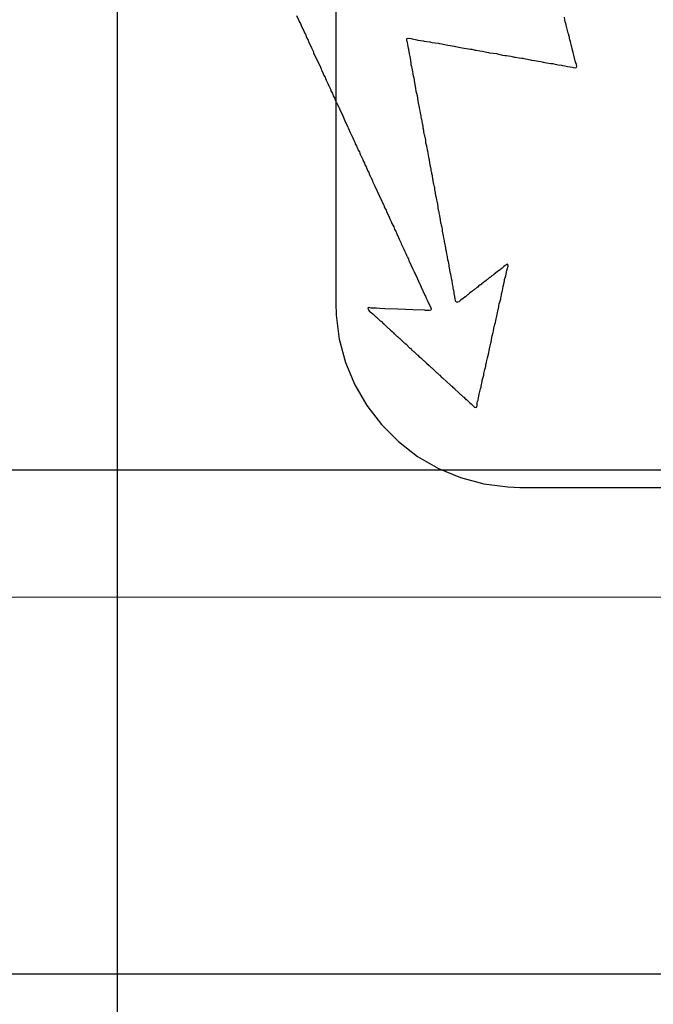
# Model space of a CAD drawing. Header units: inches. Extents: x 0 to 11.2, y -0.2 to 5.5.
# Tile 23 of 57: x 2.465 to 2.575, y 0.955 to 1.126. Entities that reach past the tile are written whole.
import ezdxf

# ---------------------------------------------------------------- set-up
doc = ezdxf.new("R2010")
doc.units = ezdxf.units.IN
doc.header["$MEASUREMENT"] = 0
for name, color, linetype in [('Bottom Layer', 5, 'Continuous'), ('Bottom Overlay', 54, 'Continuous'), ('Top Layer', 1, 'Continuous')]:
    doc.layers.add(name, color=color, linetype=linetype)

msp = doc.modelspace()

# ---------------------------------------------------------------- linework, layer by layer
at = {"layer": 'Bottom Layer'}
msp.add_line((2.482, 0.57513), (2.482, 1.247), dxfattribs=at)
at = {"layer": 'Bottom Overlay'}
for p, q in [((2.51319, 1.12701), (2.51354, 1.12625)), ((2.51354, 1.12625), (2.51365, 1.12597)), ((2.51365, 1.12597), (2.51385, 1.12563)), ((2.51385, 1.12563), (2.51405, 1.12508)), ((2.55989, 1.12625), (2.55985, 1.1267)), ((2.55998, 1.1259), (2.55989, 1.12625)), ((2.56009, 1.12561), (2.55998, 1.1259)), ((2.56022, 1.12508), (2.56009, 1.12561)), ((2.51405, 1.12508), (2.51438, 1.12444)), ((2.51438, 1.12444), (2.51449, 1.12415)), ((2.51449, 1.12415), (2.51456, 1.124)), ((2.51456, 1.124), (2.51474, 1.12373)), ((2.51474, 1.12373), (2.51494, 1.12318)), ((2.56031, 1.12464), (2.56022, 1.12508)), ((2.56049, 1.12393), (2.56031, 1.12464)), ((2.56058, 1.12371), (2.56049, 1.12393)), ((2.56062, 1.12353), (2.56058, 1.12371)), ((2.56069, 1.12324), (2.56062, 1.12353)), ((2.51494, 1.12318), (2.51518, 1.12271)), ((2.51518, 1.12271), (2.51527, 1.12249)), ((2.51527, 1.12249), (2.51538, 1.1222)), ((2.51538, 1.1222), (2.51567, 1.12165)), ((2.53236, 1.12276), (2.5324, 1.12293)), ((2.5324, 1.12258), (2.53236, 1.12276)), ((2.5324, 1.12293), (2.53247, 1.123)), ((2.53251, 1.12234), (2.5324, 1.12258)), ((2.53247, 1.123), (2.53264, 1.12304)), ((2.53256, 1.12189), (2.53251, 1.12234)), ((2.5326, 1.12167), (2.53256, 1.12189)), ((2.53264, 1.12304), (2.53317, 1.123)), ((2.53317, 1.123), (2.53331, 1.12296)), ((2.53331, 1.12296), (2.53362, 1.12291)), ((2.53362, 1.12291), (2.53391, 1.12285)), ((2.53391, 1.12285), (2.53415, 1.12278)), ((2.53415, 1.12278), (2.53433, 1.12273)), ((2.53433, 1.12273), (2.53526, 1.1226)), ((2.53526, 1.1226), (2.53543, 1.12256)), ((2.53543, 1.12256), (2.53585, 1.12249)), ((2.53585, 1.12249), (2.53638, 1.1224)), ((2.53638, 1.1224), (2.53656, 1.12236)), ((2.53656, 1.12236), (2.53678, 1.12231)), ((2.53678, 1.12231), (2.53731, 1.12223)), ((2.53731, 1.12223), (2.53791, 1.12216)), ((2.53791, 1.12216), (2.53809, 1.12211)), ((2.53809, 1.12211), (2.53851, 1.12205)), ((2.53851, 1.12205), (2.53873, 1.122)), ((2.53873, 1.122), (2.53926, 1.12187)), ((2.53926, 1.12187), (2.53953, 1.12183)), ((2.53953, 1.12183), (2.54068, 1.12165)), ((2.56073, 1.12307), (2.56069, 1.12324)), ((2.56078, 1.12276), (2.56073, 1.12307)), ((2.56087, 1.12245), (2.56078, 1.12276)), ((2.56093, 1.1222), (2.56087, 1.12245)), ((2.56102, 1.12198), (2.56093, 1.1222)), ((2.56109, 1.12169), (2.56102, 1.12198)), ((2.51567, 1.12165), (2.51578, 1.12136)), ((2.51578, 1.12136), (2.51602, 1.1209)), ((2.51602, 1.1209), (2.51611, 1.12068)), ((2.51611, 1.12068), (2.51615, 1.1205)), ((2.51615, 1.1205), (2.51655, 1.11966)), ((2.53267, 1.12125), (2.5326, 1.12167)), ((2.53271, 1.12107), (2.53267, 1.12125)), ((2.53284, 1.12032), (2.53271, 1.12107)), ((2.53291, 1.12008), (2.53284, 1.12032)), ((2.53295, 1.11986), (2.53291, 1.12008)), ((2.54068, 1.12165), (2.54086, 1.12161)), ((2.54086, 1.12161), (2.54174, 1.12143)), ((2.54174, 1.12143), (2.54201, 1.12138)), ((2.54201, 1.12138), (2.54347, 1.12116)), ((2.54347, 1.12116), (2.54369, 1.12112)), ((2.54369, 1.12112), (2.54387, 1.12107)), ((2.54387, 1.12107), (2.54409, 1.12103)), ((2.54409, 1.12103), (2.54426, 1.12099)), ((2.54426, 1.12099), (2.54449, 1.12094)), ((2.54449, 1.12094), (2.54508, 1.12087)), ((2.54508, 1.12087), (2.54555, 1.12081)), ((2.54555, 1.12081), (2.54577, 1.12076)), ((2.54577, 1.12076), (2.54601, 1.1207)), ((2.54601, 1.1207), (2.54632, 1.12061)), ((2.54632, 1.12061), (2.54663, 1.12057)), ((2.54663, 1.12057), (2.54681, 1.12052)), ((2.54681, 1.12052), (2.54741, 1.12045)), ((2.54741, 1.12045), (2.54798, 1.12037)), ((2.54798, 1.12037), (2.54834, 1.12028)), ((2.54834, 1.12028), (2.54858, 1.12021)), ((2.54858, 1.12021), (2.54889, 1.12017)), ((2.54889, 1.12017), (2.54907, 1.12012)), ((2.54907, 1.12012), (2.54953, 1.12006)), ((2.54953, 1.12006), (2.54975, 1.12001)), ((2.56113, 1.12152), (2.56109, 1.12169)), ((2.56118, 1.12121), (2.56113, 1.12152)), ((2.56138, 1.12057), (2.56118, 1.12121)), ((2.56153, 1.11988), (2.56138, 1.12057)), ((2.51655, 1.11966), (2.51664, 1.11944)), ((2.51664, 1.11944), (2.51699, 1.11868)), ((2.51699, 1.11868), (2.51722, 1.11829)), ((2.533, 1.11959), (2.53295, 1.11986)), ((2.53313, 1.11871), (2.533, 1.11959)), ((2.53317, 1.11844), (2.53313, 1.11871)), ((2.53322, 1.11826), (2.53317, 1.11844)), ((2.54975, 1.12001), (2.55011, 1.11997)), ((2.55011, 1.11997), (2.55051, 1.11992)), ((2.55051, 1.11992), (2.55073, 1.11988)), ((2.55073, 1.11988), (2.55091, 1.11983)), ((2.55091, 1.11983), (2.55115, 1.11977)), ((2.55115, 1.11977), (2.55133, 1.11972)), ((2.55133, 1.11972), (2.55195, 1.11964)), ((2.55195, 1.11964), (2.55239, 1.11959)), ((2.55239, 1.11959), (2.55257, 1.11955)), ((2.55257, 1.11955), (2.55303, 1.11948)), ((2.55303, 1.11948), (2.55338, 1.11939)), ((2.55338, 1.11939), (2.55363, 1.11933)), ((2.55363, 1.11933), (2.55394, 1.11928)), ((2.55394, 1.11928), (2.55411, 1.11924)), ((2.55411, 1.11924), (2.55462, 1.11917)), ((2.55462, 1.11917), (2.55569, 1.11899)), ((2.55569, 1.11899), (2.55593, 1.11893)), ((2.55593, 1.11893), (2.55611, 1.11888)), ((2.55611, 1.11888), (2.55673, 1.11879)), ((2.55673, 1.11879), (2.55748, 1.11866)), ((2.55748, 1.11866), (2.55779, 1.11862)), ((2.55779, 1.11862), (2.55797, 1.11857)), ((2.55797, 1.11857), (2.55874, 1.11842)), ((2.55874, 1.11842), (2.55934, 1.11835)), ((2.55934, 1.11835), (2.55952, 1.11831)), ((2.56166, 1.11935), (2.56153, 1.11988)), ((2.56173, 1.1191), (2.56166, 1.11935)), ((2.5618, 1.11877), (2.56173, 1.1191)), ((2.56193, 1.11846), (2.5618, 1.11877)), ((2.56197, 1.11815), (2.56193, 1.11846)), ((2.51722, 1.11829), (2.51735, 1.11798)), ((2.51735, 1.11798), (2.51746, 1.11769)), ((2.51746, 1.11769), (2.51755, 1.11747)), ((2.51755, 1.11747), (2.51761, 1.1174)), ((2.51761, 1.1174), (2.51779, 1.117)), ((2.51779, 1.117), (2.51795, 1.11658)), ((2.53326, 1.11804), (2.53322, 1.11826)), ((2.53331, 1.11786), (2.53326, 1.11804)), ((2.53346, 1.11718), (2.53331, 1.11786)), ((2.53351, 1.11687), (2.53346, 1.11718)), ((2.53355, 1.11643), (2.53351, 1.11687)), ((2.55952, 1.11831), (2.55989, 1.11824)), ((2.55989, 1.11824), (2.56011, 1.1182)), ((2.56011, 1.1182), (2.56038, 1.11815)), ((2.56038, 1.11815), (2.56082, 1.11806)), ((2.56082, 1.11806), (2.56118, 1.11798)), ((2.56118, 1.11798), (2.5614, 1.11793)), ((2.5614, 1.11793), (2.56182, 1.11791)), ((2.56182, 1.11791), (2.56193, 1.11798)), ((2.56193, 1.11798), (2.56197, 1.11815)), ((2.51795, 1.11658), (2.51815, 1.11625)), ((2.51815, 1.11625), (2.51823, 1.11603)), ((2.51823, 1.11603), (2.51834, 1.11574)), ((2.51834, 1.11574), (2.51863, 1.11519)), ((2.51863, 1.11519), (2.51879, 1.11477)), ((2.53364, 1.11607), (2.53355, 1.11643)), ((2.53371, 1.11583), (2.53364, 1.11607)), ((2.53375, 1.11565), (2.53371, 1.11583)), ((2.53397, 1.11432), (2.53375, 1.11565)), ((2.51879, 1.11477), (2.51899, 1.11443)), ((2.51899, 1.11443), (2.5191, 1.11415)), ((2.5191, 1.11415), (2.51923, 1.11379)), ((2.51923, 1.11379), (2.51943, 1.11346)), ((2.51943, 1.11346), (2.51958, 1.11304)), ((2.53404, 1.11377), (2.53397, 1.11432)), ((2.53413, 1.11342), (2.53404, 1.11377)), ((2.53424, 1.11304), (2.53413, 1.11342)), ((2.51958, 1.11304), (2.51983, 1.11257)), ((2.51983, 1.11257), (2.51998, 1.11215)), ((2.51998, 1.11215), (2.52007, 1.11193)), ((2.52007, 1.11193), (2.52014, 1.11187)), ((2.52014, 1.11187), (2.52036, 1.11138)), ((2.53437, 1.11215), (2.53424, 1.11304)), ((2.53441, 1.1118), (2.53437, 1.11215)), ((2.53446, 1.11153), (2.53441, 1.1118)), ((2.53453, 1.11125), (2.53446, 1.11153)), ((2.52036, 1.11138), (2.52047, 1.11109)), ((2.52047, 1.11109), (2.52054, 1.11102)), ((2.52054, 1.11102), (2.52058, 1.11094)), ((2.52058, 1.11094), (2.52071, 1.11063)), ((2.52071, 1.11063), (2.52082, 1.11034)), ((2.52082, 1.11034), (2.52111, 1.10979)), ((2.52111, 1.10979), (2.52122, 1.1095)), ((2.53459, 1.111), (2.53453, 1.11125)), ((2.53468, 1.11065), (2.53459, 1.111)), ((2.53472, 1.11038), (2.53468, 1.11065)), ((2.53477, 1.11003), (2.53472, 1.11038)), ((2.53486, 1.1095), (2.53477, 1.11003)), ((2.52122, 1.1095), (2.5216, 1.10868)), ((2.5216, 1.10868), (2.52171, 1.10839)), ((2.52171, 1.10839), (2.5218, 1.10817)), ((2.5218, 1.10817), (2.52186, 1.1081)), ((2.52186, 1.1081), (2.52191, 1.10801)), ((2.5349, 1.10932), (2.53486, 1.1095)), ((2.53495, 1.10905), (2.5349, 1.10932)), ((2.53499, 1.10888), (2.53495, 1.10905)), ((2.53503, 1.10866), (2.53499, 1.10888)), ((2.53508, 1.10848), (2.53503, 1.10866)), ((2.53512, 1.10826), (2.53508, 1.10848)), ((2.53521, 1.10773), (2.53512, 1.10826)), ((2.52191, 1.10801), (2.52209, 1.10762)), ((2.52209, 1.10762), (2.52217, 1.10739)), ((2.52217, 1.10739), (2.52222, 1.10731)), ((2.52222, 1.10731), (2.52253, 1.10664)), ((2.52253, 1.10664), (2.52293, 1.1058)), ((2.53526, 1.10737), (2.53521, 1.10773)), ((2.53532, 1.10695), (2.53526, 1.10737)), ((2.53537, 1.10677), (2.53532, 1.10695)), ((2.53541, 1.10646), (2.53537, 1.10677)), ((2.53548, 1.10622), (2.53541, 1.10646)), ((2.52293, 1.1058), (2.52308, 1.10538)), ((2.52308, 1.10538), (2.52315, 1.10531)), ((2.52315, 1.10531), (2.52332, 1.10492)), ((2.52332, 1.10492), (2.52339, 1.10467)), ((2.52339, 1.10467), (2.52361, 1.10432)), ((2.53552, 1.10604), (2.53548, 1.10622)), ((2.53559, 1.10576), (2.53552, 1.10604)), ((2.53563, 1.10562), (2.53559, 1.10576)), ((2.53568, 1.10523), (2.53563, 1.10562)), ((2.53572, 1.10478), (2.53568, 1.10523)), ((2.53576, 1.10461), (2.53572, 1.10478)), ((2.52361, 1.10432), (2.52381, 1.10385)), ((2.52381, 1.10385), (2.5239, 1.10363)), ((2.5239, 1.10363), (2.52394, 1.10354)), ((2.52394, 1.10354), (2.52412, 1.10328)), ((2.52412, 1.10328), (2.52419, 1.10303)), ((2.52419, 1.10303), (2.52432, 1.10268)), ((2.53585, 1.1043), (2.53576, 1.10461)), ((2.5359, 1.10412), (2.53585, 1.1043)), ((2.53594, 1.10399), (2.5359, 1.10412)), ((2.53599, 1.10354), (2.53594, 1.10399)), ((2.53603, 1.10337), (2.53599, 1.10354)), ((2.53621, 1.1023), (2.53603, 1.10337)), ((2.52432, 1.10268), (2.52439, 1.10261)), ((2.52439, 1.10261), (2.52443, 1.10252)), ((2.52443, 1.10252), (2.52461, 1.10213)), ((2.52461, 1.10213), (2.5247, 1.1019)), ((2.5247, 1.1019), (2.52487, 1.1016)), ((2.52487, 1.1016), (2.52501, 1.10129)), ((2.52501, 1.10129), (2.52516, 1.10086)), ((2.53627, 1.10206), (2.53621, 1.1023)), ((2.53632, 1.10188), (2.53627, 1.10206)), ((2.53641, 1.10135), (2.53632, 1.10188)), ((2.53647, 1.10093), (2.53641, 1.10135)), ((2.52516, 1.10086), (2.52523, 1.1008)), ((2.52523, 1.1008), (2.52536, 1.10049)), ((2.52536, 1.10049), (2.52547, 1.1002)), ((2.52547, 1.1002), (2.52556, 1.09998)), ((2.52556, 1.09998), (2.52576, 1.09965)), ((2.52576, 1.09965), (2.52585, 1.09943)), ((2.53652, 1.10075), (2.53647, 1.10093)), ((2.53661, 1.10022), (2.53652, 1.10075)), ((2.53665, 1.09991), (2.53661, 1.10022)), ((2.53672, 1.09967), (2.53665, 1.09991)), ((2.53676, 1.09949), (2.53672, 1.09967)), ((2.53685, 1.09905), (2.53676, 1.09949)), ((2.52585, 1.09943), (2.52596, 1.09914)), ((2.52596, 1.09914), (2.52605, 1.09892)), ((2.52605, 1.09892), (2.52616, 1.09881)), ((2.52616, 1.09881), (2.52629, 1.0985)), ((2.52629, 1.0985), (2.5264, 1.09821)), ((2.5264, 1.09821), (2.52649, 1.09799)), ((2.52649, 1.09799), (2.52682, 1.09726)), ((2.53692, 1.0985), (2.53685, 1.09905)), ((2.53696, 1.09832), (2.53692, 1.0985)), ((2.53705, 1.09779), (2.53696, 1.09832)), ((2.53709, 1.09761), (2.53705, 1.09779)), ((2.52682, 1.09726), (2.52722, 1.09642)), ((2.52722, 1.09642), (2.52757, 1.09566)), ((2.53716, 1.09737), (2.53709, 1.09761)), ((2.5372, 1.09715), (2.53716, 1.09737)), ((2.53725, 1.09697), (2.5372, 1.09715)), ((2.53729, 1.0967), (2.53725, 1.09697)), ((2.53736, 1.09615), (2.53729, 1.0967)), ((2.5374, 1.09597), (2.53736, 1.09615)), ((2.52757, 1.09566), (2.52769, 1.09537)), ((2.52769, 1.09537), (2.52797, 1.09482)), ((2.52797, 1.09482), (2.52813, 1.0944)), ((2.52813, 1.0944), (2.52837, 1.09394)), ((2.53749, 1.09544), (2.5374, 1.09597)), ((2.53758, 1.09522), (2.53749, 1.09544)), ((2.53762, 1.09487), (2.53758, 1.09522)), ((2.53767, 1.09469), (2.53762, 1.09487)), ((2.53771, 1.09438), (2.53767, 1.09469)), ((2.53776, 1.0942), (2.53771, 1.09438)), ((2.52837, 1.09394), (2.52846, 1.09371)), ((2.52846, 1.09371), (2.52857, 1.09343)), ((2.52857, 1.09343), (2.52877, 1.09309)), ((2.52877, 1.09309), (2.52886, 1.09287)), ((2.52886, 1.09287), (2.52897, 1.09259)), ((2.53785, 1.09358), (2.53776, 1.0942)), ((2.53793, 1.09305), (2.53785, 1.09358)), ((2.538, 1.09281), (2.53793, 1.09305)), ((2.53804, 1.09263), (2.538, 1.09281)), ((2.53809, 1.09241), (2.53804, 1.09263)), ((2.52897, 1.09259), (2.52926, 1.09203)), ((2.52926, 1.09203), (2.52941, 1.09161)), ((2.52941, 1.09161), (2.52966, 1.09115)), ((2.52966, 1.09115), (2.52974, 1.09093)), ((2.52974, 1.09093), (2.52979, 1.09075)), ((2.53813, 1.09214), (2.53809, 1.09241)), ((2.53824, 1.09141), (2.53813, 1.09214)), ((2.53833, 1.09088), (2.53824, 1.09141)), ((2.52979, 1.09075), (2.52997, 1.09048)), ((2.52997, 1.09048), (2.5301, 1.09017)), ((2.5301, 1.09017), (2.53025, 1.08975)), ((2.53025, 1.08975), (2.53045, 1.08942)), ((2.53045, 1.08942), (2.53063, 1.08898)), ((2.53838, 1.0907), (2.53833, 1.09088)), ((2.53844, 1.09046), (2.53838, 1.0907)), ((2.53849, 1.09028), (2.53844, 1.09046)), ((2.53858, 1.0898), (2.53849, 1.09028)), ((2.53862, 1.08944), (2.53858, 1.0898)), ((2.53875, 1.08865), (2.53862, 1.08944)), ((2.53063, 1.08898), (2.53094, 1.08831)), ((2.53094, 1.08831), (2.53105, 1.08803)), ((2.53105, 1.08803), (2.53134, 1.08747)), ((2.53134, 1.08747), (2.53143, 1.08725)), ((2.53884, 1.08829), (2.53875, 1.08865)), ((2.53889, 1.08807), (2.53884, 1.08829)), ((2.53893, 1.0878), (2.53889, 1.08807)), ((2.53897, 1.08763), (2.53893, 1.0878)), ((2.53906, 1.0871), (2.53897, 1.08763)), ((2.53143, 1.08725), (2.53187, 1.08632)), ((2.53187, 1.08632), (2.53198, 1.08603)), ((2.53198, 1.08603), (2.53222, 1.08552)), ((2.53911, 1.08687), (2.53906, 1.0871)), ((2.53924, 1.08608), (2.53911, 1.08687)), ((2.53928, 1.0859), (2.53924, 1.08608)), ((2.53937, 1.08546), (2.53928, 1.0859)), ((2.53222, 1.08552), (2.53233, 1.08524)), ((2.53233, 1.08524), (2.53242, 1.08502)), ((2.53242, 1.08502), (2.53249, 1.08495)), ((2.53249, 1.08495), (2.53267, 1.08455)), ((2.53267, 1.08455), (2.53275, 1.08433)), ((2.53275, 1.08433), (2.5328, 1.08424)), ((2.5328, 1.08424), (2.53311, 1.08358)), ((2.53942, 1.08528), (2.53937, 1.08546)), ((2.53946, 1.08502), (2.53942, 1.08528)), ((2.53953, 1.08446), (2.53946, 1.08502)), ((2.53962, 1.08411), (2.53953, 1.08446)), ((2.53968, 1.08386), (2.53962, 1.08411)), ((2.53311, 1.08358), (2.53346, 1.08282)), ((2.53346, 1.08282), (2.53364, 1.08238)), ((2.53364, 1.08238), (2.53368, 1.08229)), ((2.53982, 1.08302), (2.53968, 1.08386)), ((2.53995, 1.08236), (2.53982, 1.08302)), ((2.53999, 1.08209), (2.53995, 1.08236)), ((2.54814, 1.08236), (2.54759, 1.08194)), ((2.54854, 1.08267), (2.54814, 1.08236)), ((2.54863, 1.08271), (2.54854, 1.08267)), ((2.54874, 1.08282), (2.54863, 1.08271)), ((2.54898, 1.08302), (2.54874, 1.08282)), ((2.54907, 1.08307), (2.54898, 1.08302)), ((2.54927, 1.08327), (2.54907, 1.08307)), ((2.54951, 1.08347), (2.54927, 1.08327)), ((2.5496, 1.08351), (2.54951, 1.08347)), ((2.54973, 1.08364), (2.5496, 1.08351)), ((2.54967, 1.08194), (2.54973, 1.08236)), ((2.54991, 1.08369), (2.54973, 1.08364)), ((2.54973, 1.08236), (2.54978, 1.08258)), ((2.54978, 1.08258), (2.54991, 1.08293)), ((2.54998, 1.08362), (2.54991, 1.08369)), ((2.54991, 1.08293), (2.54998, 1.08318)), ((2.55002, 1.08336), (2.54998, 1.08362)), ((2.54998, 1.08318), (2.55002, 1.08336)), ((2.53368, 1.08229), (2.53386, 1.08203)), ((2.53386, 1.08203), (2.53391, 1.08185)), ((2.53391, 1.08185), (2.53399, 1.08163)), ((2.53399, 1.08163), (2.53444, 1.0807)), ((2.53444, 1.0807), (2.53455, 1.08041)), ((2.54004, 1.08187), (2.53999, 1.08209)), ((2.5401, 1.08158), (2.54004, 1.08187)), ((2.54019, 1.08127), (2.5401, 1.08158)), ((2.54024, 1.08096), (2.54019, 1.08127)), ((2.54028, 1.08079), (2.54024, 1.08096)), ((2.54035, 1.08019), (2.54028, 1.08079)), ((2.54595, 1.08065), (2.54588, 1.08059)), ((2.54619, 1.08085), (2.54595, 1.08065)), ((2.54628, 1.0809), (2.54619, 1.08085)), ((2.54637, 1.08099), (2.54628, 1.0809)), ((2.54646, 1.08103), (2.54637, 1.08099)), ((2.54657, 1.08114), (2.54646, 1.08103)), ((2.54681, 1.08134), (2.54657, 1.08114)), ((2.5469, 1.08139), (2.54681, 1.08134)), ((2.54697, 1.08145), (2.5469, 1.08139)), ((2.54721, 1.08165), (2.54697, 1.08145)), ((2.54743, 1.08178), (2.54721, 1.08165)), ((2.54759, 1.08194), (2.54743, 1.08178)), ((2.54933, 1.0805), (2.54938, 1.08077)), ((2.54938, 1.08077), (2.54942, 1.08099)), ((2.54942, 1.08099), (2.54962, 1.08163)), ((2.54962, 1.08163), (2.54967, 1.08194)), ((2.53455, 1.08041), (2.53461, 1.08035)), ((2.53461, 1.08035), (2.53479, 1.07995)), ((2.53479, 1.07995), (2.5349, 1.07966)), ((2.5349, 1.07966), (2.53554, 1.07831)), ((2.54044, 1.07975), (2.54035, 1.08019)), ((2.54048, 1.07948), (2.54044, 1.07975)), ((2.54052, 1.07926), (2.54048, 1.07948)), ((2.54057, 1.07908), (2.54052, 1.07926)), ((2.54061, 1.07882), (2.54057, 1.07908)), ((2.54384, 1.07904), (2.54367, 1.07886)), ((2.54393, 1.07908), (2.54384, 1.07904)), ((2.54402, 1.07917), (2.54393, 1.07908)), ((2.54411, 1.07922), (2.54402, 1.07917)), ((2.54424, 1.07935), (2.54411, 1.07922)), ((2.54433, 1.07939), (2.54424, 1.07935)), ((2.5444, 1.07946), (2.54433, 1.07939)), ((2.54464, 1.07966), (2.5444, 1.07946)), ((2.54473, 1.0797), (2.54464, 1.07966)), ((2.54486, 1.07984), (2.54473, 1.0797)), ((2.54517, 1.08006), (2.54486, 1.07984)), ((2.54526, 1.0801), (2.54517, 1.08006)), ((2.54539, 1.08023), (2.54526, 1.0801)), ((2.54579, 1.08054), (2.54539, 1.08023)), ((2.54588, 1.08059), (2.54579, 1.08054)), ((2.54898, 1.07886), (2.54902, 1.07908)), ((2.54902, 1.07908), (2.54913, 1.07946)), ((2.54913, 1.07946), (2.54918, 1.07977)), ((2.54918, 1.07977), (2.54922, 1.07995)), ((2.54922, 1.07995), (2.54933, 1.0805)), ((2.53554, 1.07831), (2.53563, 1.07809)), ((2.53563, 1.07809), (2.53576, 1.07778)), ((2.53576, 1.07778), (2.53603, 1.0772)), ((2.53603, 1.0772), (2.53656, 1.0761)), ((2.54066, 1.0786), (2.54061, 1.07882)), ((2.54075, 1.07807), (2.54066, 1.0786)), ((2.54081, 1.07764), (2.54075, 1.07807)), ((2.54086, 1.07733), (2.54081, 1.07764)), ((2.5409, 1.07716), (2.54086, 1.07733)), ((2.54156, 1.0772), (2.5415, 1.07714)), ((2.54161, 1.07729), (2.54156, 1.0772)), ((2.54172, 1.0774), (2.54161, 1.07729)), ((2.54203, 1.07758), (2.54172, 1.0774)), ((2.54212, 1.07767), (2.54203, 1.07758)), ((2.54252, 1.07798), (2.54212, 1.07767)), ((2.5426, 1.07802), (2.54252, 1.07798)), ((2.54283, 1.07824), (2.5426, 1.07802)), ((2.54291, 1.07829), (2.54283, 1.07824)), ((2.543, 1.07837), (2.54291, 1.07829)), ((2.54309, 1.07842), (2.543, 1.07837)), ((2.54336, 1.07868), (2.54309, 1.07842)), ((2.54367, 1.07886), (2.54336, 1.07868)), ((2.54858, 1.07714), (2.54874, 1.07764)), ((2.54874, 1.07764), (2.54878, 1.07782)), ((2.54878, 1.07782), (2.54885, 1.07829)), ((2.54885, 1.07829), (2.54889, 1.07851)), ((2.54889, 1.07851), (2.54898, 1.07886)), ((2.52569, 1.07612), (2.52558, 1.07601)), ((2.52558, 1.07601), (2.5258, 1.07561)), ((2.52598, 1.0761), (2.52569, 1.07612)), ((2.5258, 1.07561), (2.52591, 1.07545)), ((2.52591, 1.07545), (2.526, 1.07541)), ((2.5262, 1.07605), (2.52598, 1.0761)), ((2.52713, 1.07601), (2.5262, 1.07605)), ((2.52766, 1.07596), (2.52713, 1.07601)), ((2.52855, 1.07592), (2.52766, 1.07596)), ((2.53085, 1.07583), (2.52855, 1.07592)), ((2.53218, 1.07579), (2.53085, 1.07583)), ((2.53342, 1.07574), (2.53218, 1.07579)), ((2.53552, 1.07567), (2.53342, 1.07574)), ((2.53565, 1.07563), (2.53552, 1.07567)), ((2.53636, 1.07559), (2.53565, 1.07563)), ((2.53656, 1.07565), (2.53636, 1.07559)), ((2.53656, 1.0761), (2.53661, 1.07592)), ((2.53661, 1.07592), (2.53656, 1.07565)), ((2.54097, 1.07709), (2.5409, 1.07716)), ((2.54128, 1.07705), (2.54097, 1.07709)), ((2.5415, 1.07714), (2.54128, 1.07705)), ((2.54818, 1.07528), (2.54825, 1.07552)), ((2.54825, 1.07552), (2.54838, 1.07627)), ((2.54838, 1.07627), (2.54843, 1.07645)), ((2.54843, 1.07645), (2.54849, 1.07678)), ((2.54849, 1.07678), (2.54858, 1.07714)), ((2.526, 1.07541), (2.52625, 1.07521)), ((2.52625, 1.07521), (2.52645, 1.07501)), ((2.52645, 1.07501), (2.52653, 1.07497)), ((2.52653, 1.07497), (2.52702, 1.07448)), ((2.52702, 1.07448), (2.52711, 1.07443)), ((2.52711, 1.07443), (2.52738, 1.07417)), ((2.52738, 1.07417), (2.52746, 1.07412)), ((2.52746, 1.07412), (2.52782, 1.07377)), ((2.52782, 1.07377), (2.52791, 1.07373)), ((2.54781, 1.07353), (2.5479, 1.07388)), ((2.5479, 1.07388), (2.54796, 1.07417)), ((2.54796, 1.07417), (2.54801, 1.07439)), ((2.54801, 1.07439), (2.54809, 1.07492)), ((2.54809, 1.07492), (2.54818, 1.07528)), ((2.52791, 1.07373), (2.52835, 1.07328)), ((2.52835, 1.07328), (2.52844, 1.07324)), ((2.52844, 1.07324), (2.52915, 1.07253)), ((2.52915, 1.07253), (2.52923, 1.07249)), ((2.52923, 1.07249), (2.52946, 1.07227)), ((2.52946, 1.07227), (2.52954, 1.07222)), ((2.52954, 1.07222), (2.52981, 1.07196)), ((2.54747, 1.072), (2.54756, 1.07253)), ((2.54756, 1.07253), (2.54761, 1.07275)), ((2.54761, 1.07275), (2.54765, 1.07293)), ((2.54765, 1.07293), (2.5477, 1.07315)), ((2.5477, 1.07315), (2.54781, 1.07353)), ((2.52981, 1.07196), (2.5299, 1.07191)), ((2.5299, 1.07191), (2.53001, 1.0718)), ((2.53001, 1.0718), (2.53005, 1.07171)), ((2.53005, 1.07171), (2.53021, 1.07156)), ((2.53021, 1.07156), (2.5303, 1.07151)), ((2.5303, 1.07151), (2.5307, 1.07111)), ((2.5307, 1.07111), (2.53078, 1.07107)), ((2.53078, 1.07107), (2.53109, 1.07076)), ((2.53109, 1.07076), (2.53118, 1.07072)), ((2.53118, 1.07072), (2.53167, 1.07023)), ((2.54705, 1.07012), (2.54712, 1.07054)), ((2.54712, 1.07054), (2.54725, 1.0712)), ((2.54725, 1.0712), (2.5473, 1.07138)), ((2.5473, 1.07138), (2.54739, 1.0716)), ((2.54739, 1.0716), (2.54743, 1.07178)), ((2.54743, 1.07178), (2.54747, 1.072)), ((2.53167, 1.07023), (2.53176, 1.07018)), ((2.53176, 1.07018), (2.53182, 1.07012)), ((2.53182, 1.07012), (2.53187, 1.07003)), ((2.53187, 1.07003), (2.53194, 1.06996)), ((2.53194, 1.06996), (2.53202, 1.06992)), ((2.53202, 1.06992), (2.53211, 1.06983)), ((2.53211, 1.06983), (2.5322, 1.06979)), ((2.5322, 1.06979), (2.53291, 1.06908)), ((2.53291, 1.06908), (2.533, 1.06903)), ((2.533, 1.06903), (2.53315, 1.06888)), ((2.53315, 1.06888), (2.5332, 1.06879)), ((2.5332, 1.06879), (2.53331, 1.06868)), ((2.53331, 1.06868), (2.5334, 1.06864)), ((2.5334, 1.06864), (2.53353, 1.0685)), ((2.54661, 1.06799), (2.54677, 1.06895)), ((2.54677, 1.06895), (2.5469, 1.06948)), ((2.5469, 1.06948), (2.54694, 1.0697)), ((2.54694, 1.0697), (2.54701, 1.06994)), ((2.54701, 1.06994), (2.54705, 1.07012)), ((2.53353, 1.0685), (2.53362, 1.06846)), ((2.53362, 1.06846), (2.53371, 1.06833)), ((2.53371, 1.06833), (2.53379, 1.06828)), ((2.53379, 1.06828), (2.53419, 1.06788)), ((2.53419, 1.06788), (2.53428, 1.06784)), ((2.53428, 1.06784), (2.53455, 1.06757)), ((2.53455, 1.06757), (2.53461, 1.06755)), ((2.53461, 1.06755), (2.53466, 1.06746)), ((2.53466, 1.06746), (2.53481, 1.06735)), ((2.53481, 1.06735), (2.53506, 1.06715)), ((2.53506, 1.06715), (2.5353, 1.06691)), ((2.5353, 1.06691), (2.53539, 1.06686)), ((2.54626, 1.06658), (2.5463, 1.06689)), ((2.5463, 1.06689), (2.54641, 1.06735)), ((2.54641, 1.06735), (2.54661, 1.06799)), ((2.53539, 1.06686), (2.53574, 1.06651)), ((2.53574, 1.06651), (2.53583, 1.06647)), ((2.53583, 1.06647), (2.53627, 1.06602)), ((2.53627, 1.06602), (2.53636, 1.06598)), ((2.53636, 1.06598), (2.53652, 1.06582)), ((2.53652, 1.06582), (2.53656, 1.06574)), ((2.53656, 1.06574), (2.53663, 1.06567)), ((2.53663, 1.06567), (2.53672, 1.06562)), ((2.53672, 1.06562), (2.53712, 1.06523)), ((2.53712, 1.06523), (2.5372, 1.06518)), ((2.5372, 1.06518), (2.53756, 1.06483)), ((2.54586, 1.06485), (2.54597, 1.06536)), ((2.54597, 1.06536), (2.54601, 1.06554)), ((2.54601, 1.06554), (2.54612, 1.06591)), ((2.54612, 1.06591), (2.54617, 1.06609)), ((2.54617, 1.06609), (2.54621, 1.0664)), ((2.54621, 1.0664), (2.54626, 1.06658)), ((2.53756, 1.06483), (2.53765, 1.06478)), ((2.53765, 1.06478), (2.53804, 1.06439)), ((2.53804, 1.06439), (2.53813, 1.06434)), ((2.53813, 1.06434), (2.53833, 1.06414)), ((2.53833, 1.06414), (2.53835, 1.06408)), ((2.53835, 1.06408), (2.53844, 1.06403)), ((2.53844, 1.06403), (2.53858, 1.0639)), ((2.53858, 1.0639), (2.53866, 1.06385)), ((2.53866, 1.06385), (2.53928, 1.06323)), ((2.54548, 1.06323), (2.54553, 1.06346)), ((2.54553, 1.06346), (2.54562, 1.06381)), ((2.54562, 1.06381), (2.54573, 1.06419)), ((2.54573, 1.06419), (2.54577, 1.06436)), ((2.54577, 1.06436), (2.54581, 1.06467)), ((2.54581, 1.06467), (2.54586, 1.06485)), ((2.53928, 1.06323), (2.53937, 1.06319)), ((2.53937, 1.06319), (2.53986, 1.0627)), ((2.53986, 1.0627), (2.53995, 1.06266)), ((2.53995, 1.06266), (2.54013, 1.06248)), ((2.54013, 1.06248), (2.54021, 1.06244)), ((2.54021, 1.06244), (2.54048, 1.06217)), ((2.54048, 1.06217), (2.54057, 1.06213)), ((2.54057, 1.06213), (2.54072, 1.06197)), ((2.54072, 1.06197), (2.54075, 1.06191)), ((2.54075, 1.06191), (2.54083, 1.06186)), ((2.54083, 1.06186), (2.54132, 1.06137)), ((2.545, 1.06102), (2.54517, 1.06173)), ((2.54517, 1.06173), (2.54524, 1.06197)), ((2.54524, 1.06197), (2.54531, 1.06226)), ((2.54531, 1.06226), (2.54535, 1.06244)), ((2.54535, 1.06244), (2.54548, 1.06323)), ((2.54132, 1.06137), (2.54141, 1.06133)), ((2.54141, 1.06133), (2.54176, 1.06098)), ((2.54176, 1.06098), (2.54185, 1.06093)), ((2.54185, 1.06093), (2.54221, 1.06058)), ((2.54221, 1.06058), (2.54229, 1.06053)), ((2.54229, 1.06053), (2.54269, 1.06014)), ((2.54269, 1.06014), (2.54278, 1.06009)), ((2.54278, 1.06009), (2.54322, 1.05965)), ((2.5448, 1.05998), (2.54488, 1.06033)), ((2.54488, 1.06033), (2.54495, 1.06076)), ((2.54495, 1.06076), (2.545, 1.06102)), ((2.54322, 1.05965), (2.54331, 1.0596)), ((2.54331, 1.0596), (2.54358, 1.05934)), ((2.54358, 1.05934), (2.54367, 1.05929)), ((2.54367, 1.05929), (2.54382, 1.05914)), ((2.54382, 1.05914), (2.54387, 1.05905)), ((2.54387, 1.05905), (2.54415, 1.05876)), ((2.54415, 1.05876), (2.54433, 1.05872)), ((2.54433, 1.05872), (2.54451, 1.05876)), ((2.54451, 1.05876), (2.54462, 1.05905)), ((2.54462, 1.05905), (2.54466, 1.05967)), ((2.54466, 1.05967), (2.5448, 1.05998)), ((2.49153, 1.04778), (2.41775, 1.04781)), ((2.61629, 1.04778), (2.49153, 1.04778)), ((2.41758, 1.02572), (2.64391, 1.02569))]:
    msp.add_line(p, q, dxfattribs=at)
at = {"layer": 'Top Layer'}
for p, q in [((2.52, 1.18268), (2.52, 1.07688)), ((2.52, 1.07688), (2.52007, 1.07478)), ((2.52007, 1.07478), (2.52062, 1.07062)), ((2.52062, 1.07062), (2.5217, 1.06657)), ((2.5217, 1.06657), (2.52331, 1.06269)), ((2.52331, 1.06269), (2.5254, 1.05906)), ((2.5254, 1.05906), (2.52796, 1.05573)), ((2.52796, 1.05573), (2.53092, 1.05277)), ((2.53092, 1.05277), (2.53425, 1.05021)), ((2.53425, 1.05021), (2.53788, 1.04812)), ((2.53788, 1.04812), (2.54176, 1.04651)), ((2.54176, 1.04651), (2.54581, 1.04543)), ((2.54581, 1.04543), (2.54997, 1.04488)), ((2.54997, 1.04488), (2.55206, 1.04481)), ((2.55206, 1.04481), (3.36838, 1.04481)), ((3.28262, 0.96), (2.42983, 0.96))]:
    msp.add_line(p, q, dxfattribs=at)

doc.saveas('drawing.dxf')
